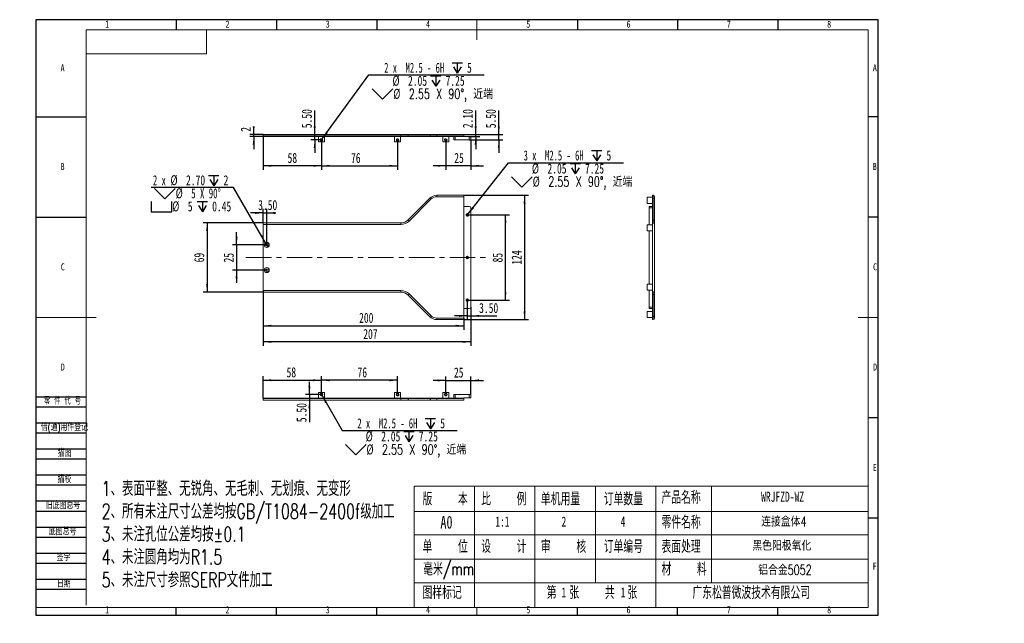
# Model space of a CAD drawing. Header units: millimetres. Extents: x -8 to 916, y -4 to 297.
# Tile 1 of 2: x -8 to 483, y -4 to 297. Entities that reach past the tile are written whole.
import ezdxf

# ---------------------------------------------------------------- set-up
doc = ezdxf.new("R2010")
doc.units = ezdxf.units.MM
doc.linetypes.add('CENTERX2', pattern=[20.32, 12.7, -2.54, 2.54, -2.54])
for name, color, linetype in [('10', 7, 'Continuous'), ('5', 7, 'Continuous'), ('9', 7, 'Continuous')]:
    doc.layers.add(name, color=color, linetype=linetype)
doc.layers.add('中心线层', color=1, linetype='CENTERX2', lineweight=15)
doc.styles.add('SLDTEXTSTYLE0', font='TXT', dxfattribs={"width": 0.7, "bigfont": 'bigfont'})
doc.styles.add('SLDTEXTSTYLE1', font='TXT', dxfattribs={"width": 0.7})
doc.styles.add('SLDTEXTSTYLE2', font='TXT', dxfattribs={"width": 0.614286, "bigfont": 'bigfont'})
doc.styles.add('SLDTEXTSTYLE3', font='TXT', dxfattribs={"width": 0.566667, "bigfont": 'bigfont'})
doc.styles.add('SLDTEXTSTYLE4', font='TXT', dxfattribs={"width": 0.633333})
doc.styles.add('SLDTEXTSTYLE5', font='TXT', dxfattribs={"width": 0.642857})
doc.styles.add('SLDTEXTSTYLE6', font='TXT', dxfattribs={"width": 0.628571})
doc.dimstyles.new('SLDDIMSTYLE0', dxfattribs={"dimtxt": 5, "dimasz": 4.08, "dimexe": 0, "dimexo": 0.0625, "dimgap": 1.25, "dimtad": 2, "dimlfac": 2, "dimrnd": 1e-09, "dimzin": 12, "dimdsep": 46, "dimtxsty": 'SLDTEXTSTYLE1', "dimsah": 1, "dimcen": 0.09, "dimadec": 0, "dimazin": 3, "dimtfac": 1, "dimtmove": 0, "dimatfit": 0, "dimfxl": 0, "dimfrac": 2, "dimtolj": 1, "dimtzin": 12, "dimarcsym": 0})
doc.dimstyles.new('SLDDIMSTYLE1', dxfattribs={"dimtxt": 5, "dimasz": 4.08, "dimexe": 0, "dimexo": 0.0625, "dimgap": 1.25, "dimtad": 2, "dimlfac": 2, "dimrnd": 1e-09, "dimzin": 12, "dimdsep": 46, "dimtxsty": 'SLDTEXTSTYLE1', "dimsah": 1, "dimcen": 0.09, "dimadec": 0, "dimazin": 3, "dimtfac": 1, "dimtofl": 0, "dimtmove": 0, "dimatfit": 3, "dimfxl": 0, "dimfrac": 2, "dimtolj": 1, "dimtzin": 12, "dimarcsym": 0})
doc.dimstyles.new('SLDDIMSTYLE2', dxfattribs={"dimtxt": 5, "dimasz": 4.08, "dimexe": 0, "dimexo": 0.0625, "dimgap": 1.25, "dimtad": 0, "dimtih": 1, "dimtoh": 1, "dimlfac": 2, "dimrnd": 1e-09, "dimzin": 4, "dimdsep": 46, "dimtxsty": 'SLDTEXTSTYLE1', "dimblk1": 'NONE', "dimsah": 1, "dimcen": 0, "dimadec": 0, "dimazin": 1, "dimtfac": 1, "dimtmove": 0, "dimatfit": 3, "dimldrblk": 'NONE', "dimfxl": 0, "dimfrac": 2, "dimtolj": 1, "dimtzin": 12, "dimarcsym": 0})
doc.dimstyles.new('SLDDIMSTYLE3', dxfattribs={"dimtxt": 5, "dimasz": 4.08, "dimexe": 0, "dimexo": 0.0625, "dimgap": 1.25, "dimtad": 0, "dimtih": 1, "dimtoh": 1, "dimdec": 6, "dimlfac": 2, "dimrnd": 1e-09, "dimzin": 12, "dimdsep": 46, "dimtxsty": 'SLDTEXTSTYLE1', "dimblk1": 'NONE', "dimsah": 1, "dimcen": 0, "dimadec": 0, "dimazin": 3, "dimtfac": 1, "dimtmove": 0, "dimatfit": 3, "dimldrblk": 'NONE', "dimfxl": 0, "dimfrac": 2, "dimtolj": 1, "dimtzin": 12, "dimarcsym": 0})
doc.dimstyles.new('SLDDIMSTYLE4', dxfattribs={"dimtxt": 5, "dimasz": 4.08, "dimexe": 0, "dimexo": 0.0625, "dimgap": 1.25, "dimtad": 2, "dimlfac": 2, "dimrnd": 1e-09, "dimzin": 4, "dimdsep": 46, "dimtxsty": 'SLDTEXTSTYLE1', "dimsah": 1, "dimcen": 0.09, "dimadec": 0, "dimazin": 1, "dimtfac": 1, "dimtmove": 0, "dimatfit": 0, "dimfxl": 0, "dimfrac": 2, "dimtolj": 1, "dimtzin": 12, "dimarcsym": 0})

# ---------------------------------------------------------------- blocks, each defined once
blk = doc.blocks.new('SW_NOTE_0')
at = {"layer": '10', "color": 0, "attachment_point": 1, "style": 'SLDTEXTSTYLE0'}
for s, insert, char_height in [('1\\M+18141\\M+1955C\\M+196CA\\M+195BD\\M+190AE\\M+18141\\M+19DD9锐\\M+18A70\\M+18141\\M+19DD9\\M+196D1\\M+18E68\\M+18141\\M+19DD9划\\M+18DAD\\M+18141\\M+19DD9变\\M+18C60', (0, 9.55), 7.40833), ('2\\M+18141\\M+18F8A\\M+1974C\\M+196A2\\M+1928D\\M+18EDA\\M+190A1\\M+18CF6\\M+18DB7\\M+18BCF\\M+188C2GB/T1084-2400f级\\M+189C1\\M+18D48', (0, -1.83), 7.40833), ('3\\M+18141\\M+196A2\\M+1928D\\M+18D45\\M+188CA\\M+18CF6\\M+18DB7\\M+18BCF\\M+188C2\\M+1817D0.1', (0, -13.21), 7.4083), ('4\\M+18141\\M+196A2\\M+1928D圆\\M+18A70\\M+18BCF为R1.5', (0, -24.58), 7.4083), ('5\\M+18141\\M+196A2\\M+1928D\\M+18EDA\\M+190A1\\M+18E51\\M+18FC6SERP\\M+195B6\\M+18C8F\\M+189C1\\M+18D48', (0, -35.96), 7.4083)]:
    blk.add_mtext(s, dxfattribs=dict(at, insert=insert, char_height=char_height))
blk = doc.blocks.new('_D')
at = {"layer": '10'}
for p, q in [((100.08, 184.67), (100.08, 191.02)), ((115.12, 184.67), (98.08, 184.67)), ((100.08, 184.67), (100.08, 172.17)), ((115.12, 172.17), (98.08, 172.17)), ((100.08, 172.17), (100.08, 165.82))]:
    blk.add_line(p, q, dxfattribs=at)
for points in [[(100.08, 184.67), (100.59, 188.75), (99.58, 188.75)], [(100.08, 172.17), (99.58, 168.09), (100.59, 168.09)]]:
    blk.add_solid(points, dxfattribs=at)
at = {"layer": '10', "insert": (93.64, 175.94), "char_height": 5, "attachment_point": 1, "rotation": 90, "style": 'SLDTEXTSTYLE1'}
blk.add_mtext('25', dxfattribs=at)
blk = doc.blocks.new('_D_1')
at = {"layer": '10'}
for p, q in [((113.37, 195.67), (83.37, 195.67)), ((85.37, 195.67), (85.37, 161.17)), ((113.37, 161.17), (83.37, 161.17))]:
    blk.add_line(p, q, dxfattribs=at)
for points in [[(85.37, 195.67), (84.86, 191.59), (85.88, 191.59)], [(85.37, 161.17), (85.88, 165.25), (84.86, 165.25)]]:
    blk.add_solid(points, dxfattribs=at)
at = {"layer": '10', "insert": (78.93, 175.99), "char_height": 5, "attachment_point": 1, "rotation": 90, "style": 'SLDTEXTSTYLE1'}
blk.add_mtext('69', dxfattribs=at)
blk = doc.blocks.new('_D_2')
at = {"layer": '10'}
for p, q in [((215.12, 199.67), (236.17, 199.67)), ((234.17, 157.17), (234.17, 199.67)), ((215.12, 157.17), (236.17, 157.17))]:
    blk.add_line(p, q, dxfattribs=at)
for points in [[(234.17, 199.67), (233.67, 195.59), (234.68, 195.59)], [(234.17, 157.17), (234.68, 161.25), (233.67, 161.25)]]:
    blk.add_solid(points, dxfattribs=at)
at = {"layer": '10', "insert": (227.73, 175.95), "char_height": 5, "attachment_point": 1, "rotation": 90, "style": 'SLDTEXTSTYLE1'}
blk.add_mtext('85', dxfattribs=at)
blk = doc.blocks.new('_D_3')
at = {"layer": '10'}
for p, q in [((213.37, 209.42), (245.68, 209.42)), ((243.68, 209.42), (243.68, 147.42)), ((213.37, 147.42), (245.68, 147.42))]:
    blk.add_line(p, q, dxfattribs=at)
for points in [[(243.68, 209.42), (243.17, 205.34), (244.19, 205.34)], [(243.68, 147.42), (244.19, 151.5), (243.17, 151.5)]]:
    blk.add_solid(points, dxfattribs=at)
at = {"layer": '10', "insert": (237.24, 174.82), "char_height": 5, "attachment_point": 1, "rotation": 90, "style": 'SLDTEXTSTYLE1'}
blk.add_mtext('124', dxfattribs=at)
blk = doc.blocks.new('_D_4')
at = {"layer": '10'}
for p, q in [((113.37, 161.92), (113.37, 142.38)), ((213.37, 148.17), (213.37, 142.38)), ((113.37, 144.38), (213.37, 144.38))]:
    blk.add_line(p, q, dxfattribs=at)
for points in [[(113.37, 144.38), (117.45, 143.87), (117.45, 144.89)], [(213.37, 144.38), (209.29, 144.89), (209.29, 143.87)]]:
    blk.add_solid(points, dxfattribs=at)
at = {"layer": '10', "insert": (161.17, 150.83), "char_height": 5, "attachment_point": 1, "style": 'SLDTEXTSTYLE1'}
blk.add_mtext('200', dxfattribs=at)
blk = doc.blocks.new('_D_5')
at = {"layer": '10'}
for p, q in [((113.37, 161.92), (113.37, 134.34)), ((216.87, 153.67), (216.87, 134.34)), ((216.87, 136.34), (113.37, 136.34))]:
    blk.add_line(p, q, dxfattribs=at)
for points in [[(113.37, 136.34), (117.45, 135.84), (117.45, 136.85)], [(216.87, 136.34), (212.79, 136.85), (212.79, 135.84)]]:
    blk.add_solid(points, dxfattribs=at)
at = {"layer": '10', "insert": (163.25, 142.79), "char_height": 5, "attachment_point": 1, "style": 'SLDTEXTSTYLE1'}
blk.add_mtext('207', dxfattribs=at)
blk = doc.blocks.new('SW_SYMBOL_HOLE_DEPTH')
at = {"layer": '10', "color": 0}
for p, q in [((0, 875), (800, 875)), ((400, 875), (400, 75)), ((100, 555), (400, 75)), ((700, 555), (400, 75))]:
    blk.add_line(p, q, dxfattribs=at)
blk = doc.blocks.new('SW_SYMBOL_HOLE_SINK')
at = {"layer": '10', "color": 0}
for p, q in [((0, 875), (800, 75)), ((800, 75), (1600, 875))]:
    blk.add_line(p, q, dxfattribs=at)
blk = doc.blocks.new('SW_SYMBOL_HOLE_SPOT')
at = {"layer": '10', "color": 0}
for p, q in [((0, 875), (0, 75)), ((1600, 75), (1600, 875)), ((0, 75), (1600, 75))]:
    blk.add_line(p, q, dxfattribs=at)
blk = doc.blocks.new('_D_6')
at = {"layer": '10'}
for p, q in [((98.57, 213.34), (57.49, 213.34)), ((114.5, 185.75), (98.57, 213.34)), ((115.75, 183.59), (114.5, 185.75))]:
    blk.add_line(p, q, dxfattribs=at)
blk.add_solid([(114.5, 185.75), (112.9, 189.54), (112.02, 189.03)], dxfattribs=at)
at = {"layer": '10', "xscale": 0.006445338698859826, "yscale": 0.006445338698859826, "zscale": 0.006445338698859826}
for name, p in [('SW_SYMBOL_HOLE_DEPTH', (86.15, 213.74)), ('SW_SYMBOL_HOLE_SINK', (59.19, 207.22)), ('SW_SYMBOL_HOLE_SPOT', (57.49, 200.7)), ('SW_SYMBOL_HOLE_DEPTH', (80.45, 200.7))]:
    blk.add_blockref(name, p, dxfattribs=at)
at = {"layer": '10', "char_height": 5, "attachment_point": 1}
for s, insert, style in [('2 x', (58.37, 219.44), 'SLDTEXTSTYLE4'), ('%%c', (67.13, 219.47), 'SLDTEXTSTYLE1'), ('2.70', (74.88, 219.44), 'SLDTEXTSTYLE1'), ('2', (93.59, 219.44), 'SLDTEXTSTYLE1'), ('%%c', (69.71, 212.94), 'SLDTEXTSTYLE1'), ('5 X 90°', (77.46, 212.92), 'SLDTEXTSTYLE5'), ('%%c', (68.01, 206.42), 'SLDTEXTSTYLE1'), ('5', (75.76, 206.4), 'SLDTEXTSTYLE1'), ('0.45', (87.9, 206.4), 'SLDTEXTSTYLE1')]:
    blk.add_mtext(s, dxfattribs=dict(at, insert=insert, style=style))
blk = doc.blocks.new('_NONE')
blk = doc.blocks.new('_D_7')
at = {"layer": '10'}
for p, q in [((215.52, 200.17), (235.62, 225.69)), ((235.62, 225.69), (293, 225.69)), ((214.73, 199.17), (215.52, 200.17))]:
    blk.add_line(p, q, dxfattribs=at)
blk.add_solid([(215.52, 200.17), (218.44, 203.06), (217.64, 203.69)], dxfattribs=at)
at = {"layer": '10', "xscale": 0.006445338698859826, "yscale": 0.006445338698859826, "zscale": 0.006445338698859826}
for name, p in [('SW_SYMBOL_HOLE_DEPTH', (277.07, 226.09)), ('SW_SYMBOL_HOLE_DEPTH', (266.36, 219.57)), ('SW_SYMBOL_HOLE_SINK', (237.21, 213.05))]:
    blk.add_blockref(name, p, dxfattribs=at)
at = {"layer": '10', "char_height": 5, "attachment_point": 1}
for s, insert, style in [('3 x  M2.5 - 6H', (243.19, 231.79), 'SLDTEXTSTYLE6'), ('5', (284.51, 231.79), 'SLDTEXTSTYLE1'), ('%%c', (247.33, 225.29), 'SLDTEXTSTYLE1'), ('2.05', (255.09, 225.27), 'SLDTEXTSTYLE1'), ('7.25', (273.8, 225.27), 'SLDTEXTSTYLE1'), ('%%c', (247.73, 218.77), 'SLDTEXTSTYLE1'), ('2.55 X 90\\M+1818B, \\M+18BDF\\M+1925B', (255.48, 218.75), 'SLDTEXTSTYLE0')]:
    blk.add_mtext(s, dxfattribs=dict(at, insert=insert, style=style))
blk = doc.blocks.new('_D_8')
at = {"layer": '10'}
for p, q in [((113.37, 195.67), (113.37, 202.62)), ((115.12, 184.67), (115.12, 202.62)), ((113.37, 200.62), (107.02, 200.62)), ((113.37, 200.62), (115.12, 200.62)), ((115.12, 200.62), (119.61, 200.62))]:
    blk.add_line(p, q, dxfattribs=at)
for points in [[(113.37, 200.62), (109.29, 201.13), (109.29, 200.11)], [(115.12, 200.62), (119.2, 200.11), (119.2, 201.13)]]:
    blk.add_solid(points, dxfattribs=at)
at = {"layer": '10', "insert": (110.84, 207.07), "char_height": 5, "attachment_point": 1, "style": 'SLDTEXTSTYLE1'}
blk.add_mtext('3.50', dxfattribs=at)
blk = doc.blocks.new('_D_9')
at = {"layer": '10'}
for p, q in [((215.12, 157.17), (215.12, 147.3)), ((216.87, 153.67), (216.87, 147.3)), ((215.12, 149.3), (208.77, 149.3)), ((215.12, 149.3), (216.87, 149.3)), ((216.87, 149.3), (229.8, 149.3))]:
    blk.add_line(p, q, dxfattribs=at)
for points in [[(215.12, 149.3), (211.04, 149.8), (211.04, 148.79)], [(216.87, 149.3), (220.95, 148.79), (220.95, 149.8)]]:
    blk.add_solid(points, dxfattribs=at)
at = {"layer": '10', "insert": (221.02, 155.74), "char_height": 5, "attachment_point": 1, "style": 'SLDTEXTSTYLE1'}
blk.add_mtext('3.50', dxfattribs=at)
blk = doc.blocks.new('_D_10')
at = {"layer": '10'}
for p, q in [((108.62, 239.78), (108.62, 243.31)), ((113.37, 239.78), (106.62, 239.78)), ((113.37, 238.78), (106.62, 238.78)), ((108.62, 238.78), (108.62, 239.78)), ((108.62, 238.78), (108.62, 232.43))]:
    blk.add_line(p, q, dxfattribs=at)
for points in [[(108.62, 239.78), (109.13, 243.86), (108.12, 243.86)], [(108.62, 238.78), (108.12, 234.7), (109.13, 234.7)]]:
    blk.add_solid(points, dxfattribs=at)
at = {"layer": '10', "insert": (102.18, 241.12), "char_height": 5, "attachment_point": 1, "rotation": 90, "style": 'SLDTEXTSTYLE1'}
blk.add_mtext('2', dxfattribs=at)
blk = doc.blocks.new('_D_11')
at = {"layer": '10'}
for p, q in [((230.82, 239.78), (230.82, 251.65)), ((213.37, 239.78), (232.82, 239.78)), ((216.12, 237.03), (232.82, 237.03)), ((230.82, 237.03), (230.82, 239.78)), ((230.82, 237.03), (230.82, 230.68))]:
    blk.add_line(p, q, dxfattribs=at)
for points in [[(230.82, 239.78), (231.33, 243.86), (230.31, 243.86)], [(230.82, 237.03), (230.31, 232.95), (231.33, 232.95)]]:
    blk.add_solid(points, dxfattribs=at)
at = {"layer": '10', "insert": (224.38, 242.88), "char_height": 5, "attachment_point": 1, "rotation": 90, "style": 'SLDTEXTSTYLE1'}
blk.add_mtext('5.50', dxfattribs=at)
blk = doc.blocks.new('_D_12')
at = {"layer": '10'}
for p, q in [((219.31, 239.78), (219.31, 251.65)), ((213.37, 239.78), (221.31, 239.78)), ((216.12, 238.73), (221.31, 238.73)), ((219.31, 238.73), (219.31, 239.78)), ((219.31, 238.73), (219.31, 232.38))]:
    blk.add_line(p, q, dxfattribs=at)
for points in [[(219.31, 239.78), (219.82, 243.86), (218.8, 243.86)], [(219.31, 238.73), (218.8, 234.65), (219.82, 234.65)]]:
    blk.add_solid(points, dxfattribs=at)
at = {"layer": '10', "insert": (212.86, 242.88), "char_height": 5, "attachment_point": 1, "rotation": 90, "style": 'SLDTEXTSTYLE1'}
blk.add_mtext('2.10', dxfattribs=at)
blk = doc.blocks.new('_D_13')
at = {"layer": '10'}
for p, q in [((139.03, 239.78), (139.03, 251.65)), ((142.37, 237.03), (137.03, 237.03)), ((139.03, 237.03), (139.03, 239.78)), ((139.03, 237.03), (139.03, 230.68))]:
    blk.add_line(p, q, dxfattribs=at)
for points in [[(139.03, 239.78), (139.54, 243.86), (138.52, 243.86)], [(139.03, 237.03), (138.52, 232.95), (139.54, 232.95)]]:
    blk.add_solid(points, dxfattribs=at)
at = {"layer": '10', "insert": (132.59, 242.88), "char_height": 5, "attachment_point": 1, "rotation": 90, "style": 'SLDTEXTSTYLE1'}
blk.add_mtext('5.50', dxfattribs=at)
blk = doc.blocks.new('_D_14')
at = {"layer": '10'}
for p, q in [((113.37, 238.78), (113.37, 222.14)), ((142.37, 237.03), (142.37, 222.14)), ((142.37, 224.14), (113.37, 224.14))]:
    blk.add_line(p, q, dxfattribs=at)
for points in [[(113.37, 224.14), (117.45, 223.63), (117.45, 224.64)], [(142.37, 224.14), (138.29, 224.64), (138.29, 223.63)]]:
    blk.add_solid(points, dxfattribs=at)
at = {"layer": '10', "insert": (125.5, 230.58), "char_height": 5, "attachment_point": 1, "style": 'SLDTEXTSTYLE1'}
blk.add_mtext('58', dxfattribs=at)
blk = doc.blocks.new('_D_15')
at = {"layer": '10'}
for p, q in [((142.37, 237.03), (142.37, 222.14)), ((180.37, 237.03), (180.37, 222.14)), ((142.37, 224.14), (180.37, 224.14))]:
    blk.add_line(p, q, dxfattribs=at)
for points in [[(142.37, 224.14), (146.45, 223.63), (146.45, 224.64)], [(180.37, 224.14), (176.29, 224.64), (176.29, 223.63)]]:
    blk.add_solid(points, dxfattribs=at)
at = {"layer": '10', "insert": (157.16, 230.58), "char_height": 5, "attachment_point": 1, "style": 'SLDTEXTSTYLE1'}
blk.add_mtext('76', dxfattribs=at)
blk = doc.blocks.new('_D_16')
at = {"layer": '10'}
for p, q in [((204.37, 237.03), (204.37, 222.14)), ((216.87, 237.03), (216.87, 222.14)), ((204.37, 224.14), (198.02, 224.14)), ((216.87, 224.14), (204.37, 224.14)), ((216.87, 224.14), (223.22, 224.14))]:
    blk.add_line(p, q, dxfattribs=at)
for points in [[(204.37, 224.14), (200.29, 224.64), (200.29, 223.63)], [(216.87, 224.14), (220.95, 223.63), (220.95, 224.64)]]:
    blk.add_solid(points, dxfattribs=at)
at = {"layer": '10', "insert": (208.61, 230.58), "char_height": 5, "attachment_point": 1, "style": 'SLDTEXTSTYLE1'}
blk.add_mtext('25', dxfattribs=at)
blk = doc.blocks.new('_D_17')
at = {"layer": '10'}
for p, q in [((142.75, 237.54), (166.1, 269.44)), ((166.1, 269.44), (223.48, 269.44)), ((142, 236.51), (142.75, 237.54))]:
    blk.add_line(p, q, dxfattribs=at)
blk.add_solid([(142.75, 237.54), (145.57, 240.53), (144.75, 241.13)], dxfattribs=at)
at = {"layer": '10', "xscale": 0.006445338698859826, "yscale": 0.006445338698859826, "zscale": 0.006445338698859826}
for name, p in [('SW_SYMBOL_HOLE_DEPTH', (207.55, 269.85)), ('SW_SYMBOL_HOLE_DEPTH', (196.84, 263.33)), ('SW_SYMBOL_HOLE_SINK', (167.69, 256.81))]:
    blk.add_blockref(name, p, dxfattribs=at)
at = {"layer": '10', "char_height": 5, "attachment_point": 1}
for s, insert, style in [('2 x  M2.5 - 6H', (173.67, 275.55), 'SLDTEXTSTYLE6'), ('5', (214.99, 275.55), 'SLDTEXTSTYLE1'), ('%%c', (177.81, 269.05), 'SLDTEXTSTYLE1'), ('2.05', (185.56, 269.03), 'SLDTEXTSTYLE1'), ('7.25', (204.28, 269.03), 'SLDTEXTSTYLE1'), ('%%c', (178.21, 262.53), 'SLDTEXTSTYLE1'), ('2.55 X 90\\M+1818B, \\M+18BDF\\M+1925B', (185.96, 262.51), 'SLDTEXTSTYLE0')]:
    blk.add_mtext(s, dxfattribs=dict(at, insert=insert, style=style))
blk = doc.blocks.new('_D_18')
at = {"layer": '10'}
for p, q in [((136.4, 110.08), (136.4, 116.43)), ((142.37, 110.08), (134.4, 110.08)), ((136.4, 110.08), (136.4, 107.33)), ((136.4, 107.33), (136.4, 96.3))]:
    blk.add_line(p, q, dxfattribs=at)
for points in [[(136.4, 110.08), (136.91, 114.16), (135.89, 114.16)], [(136.4, 107.33), (135.89, 103.25), (136.91, 103.25)]]:
    blk.add_solid(points, dxfattribs=at)
at = {"layer": '10', "insert": (129.96, 96.3), "char_height": 5, "attachment_point": 1, "rotation": 90, "style": 'SLDTEXTSTYLE1'}
blk.add_mtext('5.50', dxfattribs=at)
blk = doc.blocks.new('_D_19')
at = {"layer": '10'}
for p, q in [((113.37, 108.33), (113.37, 119.21)), ((142.37, 110.08), (142.37, 119.21)), ((113.37, 117.21), (142.37, 117.21))]:
    blk.add_line(p, q, dxfattribs=at)
for points in [[(113.37, 117.21), (117.45, 116.7), (117.45, 117.72)], [(142.37, 117.21), (138.29, 117.72), (138.29, 116.7)]]:
    blk.add_solid(points, dxfattribs=at)
at = {"layer": '10', "insert": (125, 123.66), "char_height": 5, "attachment_point": 1, "style": 'SLDTEXTSTYLE1'}
blk.add_mtext('58', dxfattribs=at)
blk = doc.blocks.new('_D_20')
at = {"layer": '10'}
for p, q in [((142.37, 110.08), (142.37, 119.21)), ((180.37, 110.08), (180.37, 119.21)), ((180.37, 117.21), (142.37, 117.21))]:
    blk.add_line(p, q, dxfattribs=at)
for points in [[(142.37, 117.21), (146.45, 116.7), (146.45, 117.72)], [(180.37, 117.21), (176.29, 117.72), (176.29, 116.7)]]:
    blk.add_solid(points, dxfattribs=at)
at = {"layer": '10', "insert": (160.38, 123.66), "char_height": 5, "attachment_point": 1, "style": 'SLDTEXTSTYLE1'}
blk.add_mtext('76', dxfattribs=at)
blk = doc.blocks.new('_D_21')
at = {"layer": '10'}
for p, q in [((204.37, 110.08), (204.37, 119.12)), ((216.87, 110.08), (216.87, 119.12)), ((204.37, 117.12), (198.02, 117.12)), ((204.37, 117.12), (216.87, 117.12)), ((216.87, 117.12), (223.22, 117.12))]:
    blk.add_line(p, q, dxfattribs=at)
for points in [[(204.37, 117.12), (200.29, 117.63), (200.29, 116.61)], [(216.87, 117.12), (220.95, 116.61), (220.95, 117.63)]]:
    blk.add_solid(points, dxfattribs=at)
at = {"layer": '10', "insert": (208.45, 123.57), "char_height": 5, "attachment_point": 1, "style": 'SLDTEXTSTYLE1'}
blk.add_mtext('25', dxfattribs=at)
blk = doc.blocks.new('_D_22')
at = {"layer": '10'}
for p, q in [((142.05, 110.63), (142.69, 109.52)), ((142.69, 109.52), (152.74, 92.12)), ((152.74, 92.12), (210.12, 92.12))]:
    blk.add_line(p, q, dxfattribs=at)
blk.add_solid([(142.69, 109.52), (144.29, 105.74), (145.17, 106.24)], dxfattribs=at)
at = {"layer": '10', "xscale": 0.006445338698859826, "yscale": 0.006445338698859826, "zscale": 0.006445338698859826}
for name, p in [('SW_SYMBOL_HOLE_DEPTH', (194.18, 92.52)), ('SW_SYMBOL_HOLE_DEPTH', (183.47, 86)), ('SW_SYMBOL_HOLE_SINK', (154.33, 79.48))]:
    blk.add_blockref(name, p, dxfattribs=at)
at = {"layer": '10', "char_height": 5, "attachment_point": 1}
for s, insert, style in [('2 x  M2.5 - 6H', (160.31, 98.23), 'SLDTEXTSTYLE6'), ('5', (201.63, 98.23), 'SLDTEXTSTYLE1'), ('%%c', (164.45, 91.73), 'SLDTEXTSTYLE1'), ('2.05', (172.2, 91.7), 'SLDTEXTSTYLE1'), ('7.25', (190.92, 91.7), 'SLDTEXTSTYLE1'), ('%%c', (164.84, 85.2), 'SLDTEXTSTYLE1'), ('2.55 X 90\\M+1818B, \\M+18BDF\\M+1925B', (172.6, 85.18), 'SLDTEXTSTYLE0')]:
    blk.add_mtext(s, dxfattribs=dict(at, insert=insert, style=style))

msp = doc.modelspace()

# ---------------------------------------------------------------- linework, layer by layer
at = {"color": 7, "linetype": 'Continuous', "lineweight": 15}
for p, q in [((113.37164401, 239.02747148), (113.37164401, 239.77747149)), ((113.37164401, 239.77747149), (182.05057628, 239.77747149)), ((182.05057628, 239.02747148), (113.37164401, 239.02747148)), ((113.37164401, 239.02747148), (113.37164401, 238.77747144)), ((113.37164401, 238.77747144), (182.05057628, 238.77747144)), ((140.87164014, 236.02747157), (140.87164014, 238.77747144)), ((143.87164622, 236.02747157), (140.87164014, 236.02747157)), ((143.87164622, 236.02747157), (143.87164622, 238.77747144)), ((178.87164264, 236.02747157), (178.87164264, 238.77747144)), ((181.87164313, 236.02747157), (178.87164264, 236.02747157)), ((181.87164313, 236.02747157), (181.87164313, 238.77747144)), ((182.05057628, 239.77747149), (182.05057628, 239.02747148)), ((182.05057628, 239.77747149), (186.11644006, 239.77747149)), ((182.05057628, 238.77747144), (182.05057628, 239.02747148)), ((185.5861096, 239.02747148), (182.05057628, 239.02747148)), ((185.5861096, 238.77747144), (182.05057628, 238.77747144)), ((196.40717733, 239.02747148), (185.5861096, 239.02747148)), ((185.5861096, 239.02747148), (185.5861096, 238.77747144)), ((185.5861096, 238.77747144), (196.40717733, 238.77747144)), ((186.11644006, 239.77747149), (196.93750779, 239.77747149)), ((196.40717733, 238.77747144), (196.40717733, 239.02747148)), ((199.94271158, 239.02747148), (196.40717733, 239.02747148)), ((199.94271158, 238.77747144), (196.40717733, 238.77747144)), ((196.93750779, 239.77747149), (199.94271158, 239.77747149)), ((199.94271158, 239.77747149), (213.37164364, 239.77747149)), ((199.94271158, 239.77747149), (199.94271158, 239.02747148)), ((213.37164364, 239.02747148), (199.94271158, 239.02747148)), ((199.94271158, 239.02747148), (199.94271158, 238.77747144)), ((199.94271158, 238.77747144), (213.37164364, 238.77747144)), ((202.87164378, 236.02747157), (202.87164378, 238.77747144)), ((205.87164381, 236.02747157), (202.87164378, 236.02747157)), ((205.87164381, 236.02747157), (205.87164381, 238.77747144)), ((208.37164375, 237.0274715), (208.37164375, 238.77747144)), ((209.12164364, 237.0274715), (208.37164375, 237.0274715)), ((209.12164364, 238.77747144), (209.12164364, 237.0274715)), ((216.12164362, 237.0274715), (209.12164364, 237.0274715)), ((213.37164364, 239.77747149), (213.37164364, 239.02747148)), ((213.37164364, 238.77747144), (213.37164364, 239.02747148)), ((213.37164364, 238.72747152), (213.37164364, 238.77747144)), ((213.37164364, 238.72747152), (216.12164362, 238.72747152)), ((216.12164362, 237.0274715), (216.12164362, 238.72747152)), ((216.12164362, 238.72747152), (216.87164375, 238.72747152)), ((216.87164375, 237.0274715), (216.12164362, 237.0274715)), ((216.87164375, 238.72747152), (216.87164375, 237.0274715)), ((185.5861096, 197.13349446), (196.40717733, 207.95456126)), ((196.93750779, 207.42423266), (186.11644006, 196.603164)), ((199.94271158, 209.41902875), (199.94271158, 208.66902723)), ((199.94271158, 209.41902875), (213.37164364, 209.41902875)), ((213.37164364, 208.66902723), (199.94271158, 208.66902723)), ((213.37164364, 209.41902875), (213.37164364, 208.66902723)), ((213.37164364, 148.16902756), (213.37164364, 208.66902723)), ((304.74299783, 208.41902673), (307.4929977, 208.41902673)), ((304.74299783, 205.4190281), (304.74299783, 208.41902673)), ((307.4929977, 209.41902875), (307.74299774, 209.41902875)), ((307.4929977, 207.95456126), (307.4929977, 209.41902875)), ((307.74299774, 207.95456126), (307.4929977, 207.95456126)), ((307.4929977, 207.95456126), (307.4929977, 197.13349446)), ((307.74299774, 207.95456126), (307.74299774, 209.41902875)), ((307.74299774, 197.13349446), (307.74299774, 207.95456126)), ((308.49299775, 208.66902723), (308.49299775, 207.42423266)), ((308.49299775, 207.42423266), (308.49299775, 196.603164)), ((216.12164362, 203.91902878), (213.37164364, 203.91902878)), ((216.87164375, 153.66902753), (216.87164375, 203.16902913)), ((304.74299783, 205.4190281), (307.4929977, 205.4190281)), ((305.74299777, 203.91902878), (307.4929977, 203.91902878)), ((305.74299777, 203.16902913), (305.74299777, 203.91902878)), ((307.4929977, 203.16902913), (305.74299777, 203.16902913)), ((305.74299777, 194.66902867), (305.74299777, 203.16902913)), ((185.5861096, 197.13349446), (186.11644006, 196.603164)), ((307.4929977, 197.13349446), (307.74299774, 197.13349446)), ((307.4929977, 195.66902883), (307.4929977, 197.13349446)), ((307.74299774, 195.66902883), (307.74299774, 197.13349446)), ((308.49299775, 196.603164), (308.49299775, 194.91902917)), ((113.37164401, 195.66902883), (182.05057628, 195.66902883)), ((113.37164401, 194.91902917), (113.37164401, 195.66902883)), ((113.37164401, 194.91902917), (113.37164401, 161.91902842)), ((182.05057628, 194.91902917), (113.37164401, 194.91902917)), ((182.05057628, 195.66902883), (182.05057628, 194.91902917)), ((304.74299783, 191.66902817), (304.74299783, 194.66902867)), ((304.74299783, 194.66902867), (307.4929977, 194.66902867)), ((304.74299783, 191.66902817), (307.4929977, 191.66902817)), ((305.74299777, 165.16902849), (305.74299777, 191.66902817)), ((307.74299774, 195.66902883), (307.4929977, 195.66902883)), ((307.4929977, 195.66902883), (307.4929977, 161.16902876)), ((308.49299775, 194.91902917), (308.49299775, 161.91902842)), ((304.74299783, 165.16902849), (307.4929977, 165.16902849)), ((304.74299783, 162.16902799), (304.74299783, 165.16902849)), ((304.74299783, 162.16902799), (307.4929977, 162.16902799)), ((305.74299777, 153.66902753), (305.74299777, 162.16902799)), ((113.37164401, 161.91902842), (182.05057628, 161.91902842)), ((113.37164401, 161.16902876), (113.37164401, 161.91902842)), ((182.05057628, 161.16902876), (113.37164401, 161.16902876)), ((182.05057628, 161.91902842), (182.05057628, 161.16902876)), ((196.40717733, 148.88349354), (185.5861096, 159.7045622)), ((186.11644006, 160.23489266), (196.93750779, 149.413824)), ((307.74299774, 161.16902876), (307.4929977, 161.16902876)), ((307.4929977, 159.7045622), (307.4929977, 161.16902876)), ((307.74299774, 159.7045622), (307.4929977, 159.7045622)), ((307.4929977, 159.7045622), (307.4929977, 148.88349354)), ((307.74299774, 159.7045622), (307.74299774, 161.16902876)), ((307.74299774, 148.88349354), (307.74299774, 159.7045622)), ((308.49299775, 161.91902842), (308.49299775, 160.23489266)), ((308.49299775, 160.23489266), (308.49299775, 149.413824)), ((213.37164364, 152.91902788), (216.12164362, 152.91902788)), ((305.74299777, 153.66902753), (307.4929977, 153.66902753)), ((305.74299777, 152.91902788), (305.74299777, 153.66902753)), ((307.4929977, 152.91902788), (305.74299777, 152.91902788)), ((199.94271158, 148.16902756), (213.37164364, 148.16902756)), ((199.94271158, 148.16902756), (199.94271158, 147.41902791)), ((213.37164364, 147.41902791), (199.94271158, 147.41902791)), ((213.37164364, 148.16902756), (213.37164364, 147.41902791)), ((304.74299783, 148.41902807), (304.74299783, 151.41902856)), ((304.74299783, 151.41902856), (307.4929977, 151.41902856)), ((304.74299783, 148.41902807), (307.4929977, 148.41902807)), ((307.4929977, 148.88349354), (307.74299774, 148.88349354)), ((307.4929977, 147.41902791), (307.4929977, 148.88349354)), ((307.74299774, 147.41902791), (307.4929977, 147.41902791)), ((307.74299774, 147.41902791), (307.74299774, 148.88349354)), ((308.49299775, 149.413824), (308.49299775, 148.16902756)), ((113.37164401, 108.0751967), (113.37164401, 108.32519674)), ((182.05057628, 108.32519674), (113.37164401, 108.32519674)), ((113.37164401, 108.0751967), (182.05057628, 108.0751967)), ((113.37164401, 107.3251967), (113.37164401, 108.0751967)), ((140.87164014, 111.07519661), (140.87164014, 108.32519674)), ((140.87164014, 111.07519661), (143.87164622, 111.07519661)), ((143.87164622, 111.07519661), (143.87164622, 108.32519674)), ((178.87164264, 111.07519661), (178.87164264, 108.32519674)), ((178.87164264, 111.07519661), (181.87164313, 111.07519661)), ((181.87164313, 111.07519661), (181.87164313, 108.32519674)), ((182.05057628, 108.0751967), (182.05057628, 108.32519674)), ((182.05057628, 108.32519674), (185.5861096, 108.32519674)), ((182.05057628, 108.0751967), (185.5861096, 108.0751967)), ((182.05057628, 108.0751967), (182.05057628, 107.3251967)), ((185.5861096, 108.32519674), (185.5861096, 108.0751967)), ((196.40717733, 108.32519674), (185.5861096, 108.32519674)), ((185.5861096, 108.0751967), (196.40717733, 108.0751967)), ((196.40717733, 108.0751967), (196.40717733, 108.32519674)), ((196.40717733, 108.32519674), (199.94271158, 108.32519674)), ((196.40717733, 108.0751967), (199.94271158, 108.0751967)), ((199.94271158, 108.32519674), (199.94271158, 108.0751967)), ((213.37164364, 108.32519674), (199.94271158, 108.32519674)), ((199.94271158, 108.0751967), (213.37164364, 108.0751967)), ((199.94271158, 108.0751967), (199.94271158, 107.3251967)), ((202.87164378, 111.07519661), (205.87164381, 111.07519661)), ((202.87164378, 111.07519661), (202.87164378, 108.32519674)), ((205.87164381, 111.07519661), (205.87164381, 108.32519674)), ((208.37164375, 108.32519674), (208.37164375, 110.07519668)), ((208.37164375, 110.07519668), (209.12164364, 110.07519668)), ((209.12164364, 110.07519668), (209.12164364, 108.32519674)), ((209.12164364, 110.07519668), (216.12164362, 110.07519668)), ((216.12164362, 108.37519666), (213.37164364, 108.37519666)), ((213.37164364, 108.37519666), (213.37164364, 108.32519674)), ((213.37164364, 108.32519674), (213.37164364, 108.0751967)), ((213.37164364, 108.0751967), (213.37164364, 107.3251967)), ((216.12164362, 108.37519666), (216.12164362, 110.07519668)), ((216.12164362, 110.07519668), (216.87164375, 110.07519668)), ((216.87164375, 108.37519666), (216.12164362, 108.37519666)), ((216.87164375, 110.07519668), (216.87164375, 108.37519666)), ((182.05057628, 107.3251967), (113.37164401, 107.3251967)), ((186.11644006, 107.3251967), (182.05057628, 107.3251967)), ((196.93750779, 107.3251967), (186.11644006, 107.3251967)), ((199.94271158, 107.3251967), (196.93750779, 107.3251967)), ((213.37164364, 107.3251967), (199.94271158, 107.3251967))]:
    msp.add_line(p, q, dxfattribs=at)
at = {"color": 7, "linetype": 'Continuous', "lineweight": 15, "flags": 128}
for points in [[(196.40717733, 207.95456126), (196.41736786, 207.94437259), (196.44754644, 207.91419401), (196.49655449, 207.86518409), (196.56250796, 207.79923155), (196.64287179, 207.71886587), (196.73455957, 207.62717902), (196.83404531, 207.52769515), (196.93750779, 207.42423266)], [(186.11644006, 160.23489266), (186.01297758, 160.13143017), (185.91349184, 160.0319435), (185.82180499, 159.94025759), (185.7414393, 159.8598919), (185.67548677, 159.79393936), (185.62647871, 159.74493131), (185.59630013, 159.71475273), (185.5861096, 159.7045622)], [(196.93750779, 149.413824), (196.83404531, 149.31036152), (196.73455957, 149.21087578), (196.64287179, 149.11918893), (196.56250796, 149.03882511), (196.49655449, 148.9728707), (196.44754644, 148.92386265), (196.41736786, 148.89368407), (196.40717733, 148.88349354)]]:
    msp.add_lwpolyline(points, dxfattribs=at)
at = {"color": 7, "linetype": 'Continuous', "lineweight": 15}
for centre, radius in [((142.3716437, 237.02747149), 0.6375), ((142.3716437, 237.02747149), 0.5125), ((180.3716437, 237.02747149), 0.6375), ((180.3716437, 237.02747149), 0.5125), ((204.3716437, 237.02747149), 0.6375), ((204.3716437, 237.02747149), 0.5125), ((215.1216437, 199.6690283), 0.6375), ((215.1216437, 199.6690283), 0.5125), ((115.12107211, 184.6690283), 1.25), ((115.12107211, 184.6690283), 0.675), ((215.1216437, 178.4190283), 0.6375), ((215.1216437, 178.4190283), 0.5125), ((115.12107211, 172.1690283), 1.25), ((115.12107211, 172.1690283), 0.675), ((215.1216437, 157.1690283), 0.6375), ((215.1216437, 157.1690283), 0.5125), ((142.3716437, 110.0751967), 0.6375), ((142.3716437, 110.0751967), 0.5125), ((180.3716437, 110.0751967), 0.6375), ((180.3716437, 110.0751967), 0.5125), ((204.3716437, 110.0751967), 0.6375), ((204.3716437, 110.0751967), 0.5125)]:
    msp.add_circle(centre, radius, dxfattribs=at)
at = {"color": 7, "linetype": 'Continuous', "lineweight": 0}
for centre in [(142.3716437, 237.02747149), (180.3716437, 237.02747149), (204.3716437, 237.02747149), (215.1216437, 199.6690283), (215.1216437, 178.4190283), (215.1216437, 157.1690283), (142.3716437, 110.0751967), (180.3716437, 110.0751967), (204.3716437, 110.0751967)]:
    msp.add_arc(centre, 0.625, 255, 195, dxfattribs=at)
at = {"color": 7, "linetype": 'Continuous', "lineweight": 15}
for centre, radius, start, end in [((186.24902233, 239.12122133), 0.66950901, 101.4217293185, 188.0494532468), ((197.07009077, 239.12122083), 0.66950965, 101.4217808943, 188.0494016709), ((199.94271151, 204.4190283), 5, 90, 135), ((199.94271151, 204.4190283), 4.25, 90, 135), ((307.83674925, 207.29165041), 0.66950739, 11.4217564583, 98.0496158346), ((307.74299775, 208.6690283), 0.75, 0, 90), ((216.1216437, 203.1690283), 0.75, 0, 90), ((182.05057588, 200.6690283), 5, 270, 315), ((182.05057588, 200.6690283), 5.75, 270, 315), ((307.8367476, 196.47058174), 0.66950901, 11.4217293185, 98.0494532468), ((307.74299775, 194.9190283), 0.75, 0, 90), ((182.05057588, 156.1690283), 5.75, 45, 90), ((182.05057588, 156.1690283), 5, 45, 90), ((307.83674795, 160.36747442), 0.66950856, 261.9505105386, 348.5783068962), ((307.74299775, 161.9190283), 0.75, 270, 0), ((216.1216437, 153.6690283), 0.75, 270, 0), ((199.94271151, 152.4190283), 5, 225, 270), ((199.94271151, 152.4190283), 4.25, 225, 270), ((307.83674658, 149.5464077), 0.66951029, 261.9506499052, 348.5781675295), ((307.74299775, 148.1690283), 0.75, 270, 0), ((186.24902233, 107.98144685), 0.66950901, 171.9505467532, 258.5782706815), ((197.07009077, 107.98144735), 0.66950965, 171.9505983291, 258.5782191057)]:
    msp.add_arc(centre, radius, start, end, dxfattribs=at)
at = {"layer": '10', "color": 7}
for p, q in [((0, 109), (25, 109)), ((0, 104), (25, 104)), ((0, 96), (25, 96)), ((0, 91), (25, 91)), ((0, 83), (25, 83)), ((0, 78), (25, 78)), ((0, 70), (25, 70)), ((0, 65), (25, 65)), ((0, 57), (25, 57)), ((0, 52), (25, 52)), ((0, 44), (25, 44)), ((0, 39), (25, 39)), ((0, 31), (25, 31)), ((0, 26), (25, 26)), ((0, 18), (25, 18)), ((0, 13), (25, 13))]:
    msp.add_line(p, q, dxfattribs=at)
at = {"layer": '10', "lineweight": 15}
for p, q in [((188.67854555, 64.4299422), (188.67854555, 3.8961968)), ((188.67854555, 64.4299422), (415, 64.4299422)), ((218.71306093, 64.4299422), (218.71306093, 3.8961968)), ((248.82480443, 64.4299422), (248.82480443, 3.8961968)), ((279.12694969, 64.4299422), (279.12694969, 16.20972922)), ((309.17259166, 64.4299422), (309.17259166, 3.8961968)), ((336.93349557, 64.4299422), (336.93349557, 16.20972922)), ((188.67854555, 51.80985576), (415, 51.80985576)), ((188.67854555, 40.19233422), (415, 40.19233422)), ((188.67854555, 27.93177504), (415, 27.93177504)), ((188.67854555, 16.20972922), (415, 16.20972922))]:
    msp.add_line(p, q, dxfattribs=at)
at = {"layer": '5'}
for p, q in [((70, 297), (70, 292)), ((120, 297), (120, 292)), ((170, 297), (170, 292)), ((270, 297), (270, 292)), ((320, 297), (320, 292)), ((370, 297), (370, 292)), ((0, 248.5), (25, 248.5)), ((420, 248.5), (415, 248.5)), ((0, 198.5), (25, 198.5)), ((420, 198.5), (415, 198.5)), ((420, 98.5), (415, 98.5)), ((420, 48.5), (415, 48.5)), ((70, 0), (70, 3.8961968)), ((120, 0), (120, 3.8961968)), ((170, 0), (170, 3.8961968)), ((270, 0), (270, 3.8961968)), ((320, 0), (320, 3.8961968)), ((370, 0), (370, 3.8961968))]:
    msp.add_line(p, q, dxfattribs=at)
at = {"layer": '5', "lineweight": 15}
for p, q in [((219.8705406, 297), (219.8705406, 287)), ((0, 148.5), (30, 148.5)), ((420, 148.5), (410, 148.5)), ((219.8705406, 0), (219.8705406, 3.8961968))]:
    msp.add_line(p, q, dxfattribs=at)
at = {"layer": '5', "color": 7, "lineweight": 15}
for p, q in [((415, 292), (25, 292)), ((25, 292), (25, 5)), ((85, 280), (85, 292)), ((415, 3.8961968), (415, 292)), ((25, 280), (85, 280)), ((0, 3.8961968), (415, 3.8961968))]:
    msp.add_line(p, q, dxfattribs=at)
at = {"layer": '9', "color": 7}
for p, q in [((420, 297), (0, 297)), ((0, 297), (0, 0)), ((420, 148.5), (420, 297)), ((420, 0), (420, 148.5)), ((0, 0), (420, 0))]:
    msp.add_line(p, q, dxfattribs=at)
at = {"layer": '中心线层'}
msp.add_line((104.73703373, 178.4190283), (226.73505473, 178.4190283), dxfattribs=at)

# ---------------------------------------------------------------- block references
at = {"layer": '10'}
msp.add_blockref('SW_NOTE_0', (32.80506805, 57.3718725), dxfattribs=at)

# ---------------------------------------------------------------- texts
for s, insert, char_height, attachment_point, style in [('1', (35.54444444, 296.54267083), 3.5, 2, 'SLDTEXTSTYLE1'), ('2', (95.54444444, 296.54267083), 3.5, 2, 'SLDTEXTSTYLE1'), ('3', (145.54444444, 296.54267083), 3.5, 2, 'SLDTEXTSTYLE1'), ('4', (195.54444444, 296.54267083), 3.5, 2, 'SLDTEXTSTYLE1'), ('5', (245.54444444, 296.54267083), 3.5, 2, 'SLDTEXTSTYLE1'), ('6', (295.54687502, 296.54267083), 3.5, 2, 'SLDTEXTSTYLE1'), ('7', (345.54687502, 296.54267083), 3.5, 2, 'SLDTEXTSTYLE1'), ('8', (395.54687502, 296.54267083), 3.5, 2, 'SLDTEXTSTYLE1'), ('A', (13.32031252, 274.73642786), 3.5, 2, 'SLDTEXTSTYLE1'), ('A', (418.32031252, 274.73642786), 3.5, 2, 'SLDTEXTSTYLE1'), ('B', (13.32031252, 225.54267083), 3.5, 2, 'SLDTEXTSTYLE1'), ('B', (418.32031252, 225.54267083), 3.5, 2, 'SLDTEXTSTYLE1'), ('C', (13.42725694, 175.48642786), 3.5, 2, 'SLDTEXTSTYLE1'), ('C', (418.42725694, 175.48642786), 3.5, 2, 'SLDTEXTSTYLE1'), ('D', (13.42968752, 125.54267083), 3.5, 2, 'SLDTEXTSTYLE1'), ('D', (418.42968752, 125.54267083), 3.5, 2, 'SLDTEXTSTYLE1'), ('E', (418.31788194, 75.48642786), 3.5, 2, 'SLDTEXTSTYLE1'), ('\\M+194C5    \\M+1967B', (192.8072974, 61.15707779), 6.35, 1, 'SLDTEXTSTYLE3'), ('\\M+194E4    \\M+197E1', (222.06138843, 61.15707779), 6.35, 1, 'SLDTEXTSTYLE3'), ('单\\M+18AF7\\M+19770\\M+197CA', (251.83662745, 61.15707779), 6.35, 1, 'SLDTEXTSTYLE0'), ('订单\\M+19094\\M+197CA', (283.16430476, 61.15707779), 6.35, 1, 'SLDTEXTSTYLE0'), ('产\\M+19569\\M+196BC\\M+18FCC', (311.94614816, 61.9152771), 6.35, 1, 'SLDTEXTSTYLE0'), ('WRJFZD-WZ', (361.62688804, 61.62825747), 5, 1, 'SLDTEXTSTYLE1'), ('A0', (201.70317701, 49.58303303), 6.35, 1, 'SLDTEXTSTYLE1'), ('1:1', (229.07673997, 49.25237904), 5, 1, 'SLDTEXTSTYLE1'), ('2', (262.09477156, 49.25237904), 5, 1, 'SLDTEXTSTYLE1'), ('4', (291.55294555, 49.25237904), 5, 1, 'SLDTEXTSTYLE1'), ('\\M+197EB\\M+18C8F\\M+196BC\\M+18FCC', (311.95790704, 49.58303303), 6.35, 1, 'SLDTEXTSTYLE0'), ('连\\M+190DA\\M+1E1B4\\M+191CC4', (361.62688711, 49.25237904), 5, 1, 'SLDTEXTSTYLE0'), ('单    \\M+188CA', (192.81905628, 37.45105451), 6.35, 1, 'SLDTEXTSTYLE3'), ('设    计', (222.06138843, 37.45105451), 6.35, 1, 'SLDTEXTSTYLE3'), ('审    \\M+18A6A', (251.82486857, 37.45105451), 6.35, 1, 'SLDTEXTSTYLE3'), ('订单编\\M+18D86', (283.15842532, 37.45105451), 6.35, 1, 'SLDTEXTSTYLE0'), ('\\M+1955C\\M+196CA处\\M+1979D', (311.95790704, 37.45105451), 6.35, 1, 'SLDTEXTSTYLE0'), ('\\M+1FC4B\\M+19046阳极氧\\M+189BB', (357.2623044, 37.27697886), 5, 1, 'SLDTEXTSTYLE0'), ('\\M+19F7C\\M+195C4/mm', (193.12954974, 26.27718051), 6.35, 1, 'SLDTEXTSTYLE0'), ('\\M+18DDE    \\M+197BF', (311.95790704, 26.16994595), 6.35, 1, 'SLDTEXTSTYLE3'), ('铝\\M+18D87\\M+18BE05052', (360.1720262, 25.14406916), 5, 1, 'SLDTEXTSTYLE0'), ('F', (418.22430554, 26.23642786), 3.5, 2, 'SLDTEXTSTYLE1'), ('图样标记', (192.8072974, 14.48697133), 6.35, 1, 'SLDTEXTSTYLE0'), ('\\M+191E6  张    \\M+18BA4  张', (254.75478545, 14.48697133), 6.35, 1, 'SLDTEXTSTYLE3'), ('\\M+19BF6东\\M+18FBC\\M+19581\\M+194F7\\M+19467\\M+18B5A术\\M+1974C\\M+18CC0\\M+18CF6\\M+18E69', (327.36926871, 14.48697133), 6.35, 1, 'SLDTEXTSTYLE0'), ('1', (262.09477156, 13.90472368), 5, 1, 'SLDTEXTSTYLE1'), ('1', (291.55294555, 13.90472368), 5, 1, 'SLDTEXTSTYLE1'), ('1', (35.54444444, 4.48642786), 3.5, 2, 'SLDTEXTSTYLE1'), ('2', (95.54444444, 4.48642786), 3.5, 2, 'SLDTEXTSTYLE1'), ('3', (145.54444444, 4.48642786), 3.5, 2, 'SLDTEXTSTYLE1'), ('4', (195.54444444, 4.48642786), 3.5, 2, 'SLDTEXTSTYLE1'), ('5', (245.54444444, 4.48642786), 3.5, 2, 'SLDTEXTSTYLE1'), ('6', (295.54687502, 4.48642786), 3.5, 2, 'SLDTEXTSTYLE1'), ('7', (345.54687502, 4.48642786), 3.5, 2, 'SLDTEXTSTYLE1'), ('8', (395.54687502, 4.48642786), 3.5, 2, 'SLDTEXTSTYLE1')]:
    msp.add_mtext(s, dxfattribs=dict(at, insert=insert, char_height=char_height, attachment_point=attachment_point, style=style))
at = {"layer": '10', "color": 7, "char_height": 3.5}
for s, insert, attachment_point, style in [('\\M+197EB \\M+18C8F \\M+191E3 \\M+18D86', (4.02312428, 108.59475302), 1, 'SLDTEXTSTYLE2'), ('\\M+18ED8(\\M+192CA)\\M+19770\\M+18C8F\\M+1936F记', (2.47374903, 95.49917644), 1, 'SLDTEXTSTYLE0'), ('\\M+19560图', (14.33020837, 82.55253171), 2, 'SLDTEXTSTYLE0'), ('\\M+19560\\M+18D5A', (14.29769963, 69.51705744), 2, 'SLDTEXTSTYLE0'), ('\\M+18B8C\\M+192EA图总\\M+18D86', (4.9999997, 56.48751639), 1, 'SLDTEXTSTYLE0'), ('\\M+192EA图总\\M+18D86', (6.49999995, 43.48633811), 1, 'SLDTEXTSTYLE0'), ('签\\M+18E9A', (13.80386712, 30.53690136), 2, 'SLDTEXTSTYLE0'), ('\\M+193FA\\M+18AFA', (13.88103744, 17.4367573), 2, 'SLDTEXTSTYLE0')]:
    msp.add_mtext(s, dxfattribs=dict(at, insert=insert, attachment_point=attachment_point, style=style))

# ---------------------------------------------------------------- dimensions: what is measured, and where the dimension line sits
at = {"layer": '10'}
for p1, p2, text, picture, middle in [((141.995103, 236.51305594), (142.74818439, 237.54188703), '2 x  M2.5 - 6H {\\fGDT;x} 5\\P%%c 2.05 {\\fGDT;x} 7.25\\P{\\fGDT;w}%%c 2.55 X 90°, 近端', '_D_17', (195.58347818, 265.84527312)), ((214.72710295, 199.168285), (215.51618445, 200.16977159), '3 x  M2.5 - 6H {\\fGDT;x} 5\\P%%c 2.05 {\\fGDT;x} 7.25\\P{\\fGDT;w}%%c 2.55 X 90°, 近端', '_D_7', (265.10578887, 222.08913073)), ((142.05292366, 110.62730519), (142.69036373, 109.5230882), '2 x  M2.5 - 6H {\\fGDT;x} 5\\P%%c 2.05 {\\fGDT;x} 7.25\\P{\\fGDT;w}%%c 2.55 X 90°, 近端', '_D_22', (182.22182955, 88.51947749))]:
    dim = msp.add_diameter_dim_2p(p1=p1, p2=p2, text=text, dimstyle='SLDDIMSTYLE3', override={"dimpost": '<>'}, dxfattribs=at)
    dim.commit()
    dim.dimension.update_dxf_attribs({"geometry": picture, "text_midpoint": middle, "dimtype": 163})
for base, p1, p2, angle, dimstyle, picture, middle in [((139.03061156, 239.77747149), (142.3716437, 237.02747149), (113.3716437, 239.77747149), 90, 'SLDDIMSTYLE4', '_D_13', (139.03061156, 247.26457128)), ((219.30745428, 239.77747149), (216.1216437, 238.72747149), (213.3716437, 239.77747149), 90, 'SLDDIMSTYLE4', '_D_12', (219.30745428, 247.26457128)), ((230.82081219, 239.77747149), (216.1216437, 237.02747149), (213.3716437, 239.77747149), 90, 'SLDDIMSTYLE4', '_D_11', (230.82081219, 247.26457128)), ((108.6231258, 239.77747149), (113.3716437, 238.77747149), (113.3716437, 239.77747149), 90, 'SLDDIMSTYLE0', '_D_10', (108.6231258, 242.2151244)), ((243.68125872, 147.4190283), (213.3716437, 209.4190283), (213.3716437, 147.4190283), 90, 'SLDDIMSTYLE1', '_D_3', (243.68125872, 178.1073795)), ((234.17301169, 199.6690283), (215.1216437, 157.1690283), (215.1216437, 199.6690283), 90, 'SLDDIMSTYLE1', '_D_2', (234.17301169, 178.13804172)), ((85.3716437, 161.1690283), (113.3716437, 195.6690283), (113.3716437, 161.1690283), 90, 'SLDDIMSTYLE1', '_D_1', (85.3716437, 178.17360964)), ((100.08480609, 172.1690283), (115.12107211, 184.6690283), (115.12107211, 172.1690283), 90, 'SLDDIMSTYLE0', '_D', (100.08480609, 178.13804172)), ((142.3716437, 117.21086062), (113.3716437, 108.3251967), (142.3716437, 110.0751967), 0, 'SLDDIMSTYLE1', '_D_19', (127.193759, 117.21086062)), ((136.4014043, 107.3251967), (142.3716437, 110.0751967), (113.3716437, 107.3251967), 90, 'SLDDIMSTYLE4', '_D_18', (136.4014043, 100.68629288))]:
    dim = msp.add_linear_dim(base=base, p1=p1, p2=p2, angle=angle, dimstyle=dimstyle, dxfattribs=at)
    dim.commit()
    dim.dimension.update_dxf_attribs({"geometry": picture, "text_midpoint": middle, "dimtype": 160})
for base, p1, p2, dimstyle, picture, middle in [((113.3716437, 224.13576963), (142.3716437, 237.02747149), (113.3716437, 238.77747149), 'SLDDIMSTYLE1', '_D_14', (127.68682311, 224.13576963)), ((180.3716437, 224.13576963), (142.3716437, 237.02747149), (180.3716437, 237.02747149), 'SLDDIMSTYLE1', '_D_15', (159.35086474, 224.13576963)), ((204.3716437, 224.13576963), (216.8716437, 237.02747149), (204.3716437, 237.02747149), 'SLDDIMSTYLE0', '_D_16', (210.80844489, 224.13576963)), ((115.12107211, 200.6201653), (113.3716437, 195.6690283), (115.12107211, 184.6690283), 'SLDDIMSTYLE4', '_D_8', (115.22775796, 200.6201653)), ((213.3716437, 144.37993079), (113.3716437, 161.9190283), (213.3716437, 148.1690283), 'SLDDIMSTYLE1', '_D_4', (164.4629034, 144.37993079)), ((113.3716437, 136.34426389), (216.8716437, 153.6690283), (113.3716437, 161.9190283), 'SLDDIMSTYLE1', '_D_5', (166.53615482, 136.34426389)), ((216.8716437, 149.2965445), (215.1216437, 157.1690283), (216.8716437, 153.6690283), 'SLDDIMSTYLE4', '_D_9', (225.41014997, 149.2965445)), ((142.3716437, 117.21086062), (180.3716437, 110.0751967), (142.3716437, 110.0751967), 'SLDDIMSTYLE1', '_D_20', (162.56351967, 117.21086062)), ((216.8716437, 117.1197584), (204.3716437, 110.0751967), (216.8716437, 110.0751967), 'SLDDIMSTYLE0', '_D_21', (210.64339414, 117.1197584))]:
    dim = msp.add_linear_dim(base=base, p1=p1, p2=p2, dimstyle=dimstyle, dxfattribs=at)
    dim.commit()
    dim.dimension.update_dxf_attribs({"geometry": picture, "text_midpoint": middle, "dimtype": 160})
dim = msp.add_diameter_dim_2p(p1=(115.74610891, 183.58651779), p2=(114.49603531, 185.7515388), text='2 x <> {\\fGDT;x} 2\\P{\\fGDT;w}%%c 5 X 90°\\P{\\fGDT;v}%%c 5 {\\fGDT;x} 0.45', dimstyle='SLDDIMSTYLE2', dxfattribs=at)
dim.commit()
dim.dimension.update_dxf_attribs({"geometry": '_D_6', "text_midpoint": (77.23417859, 209.73842179), "dimtype": 163})

doc.saveas('drawing.dxf')
